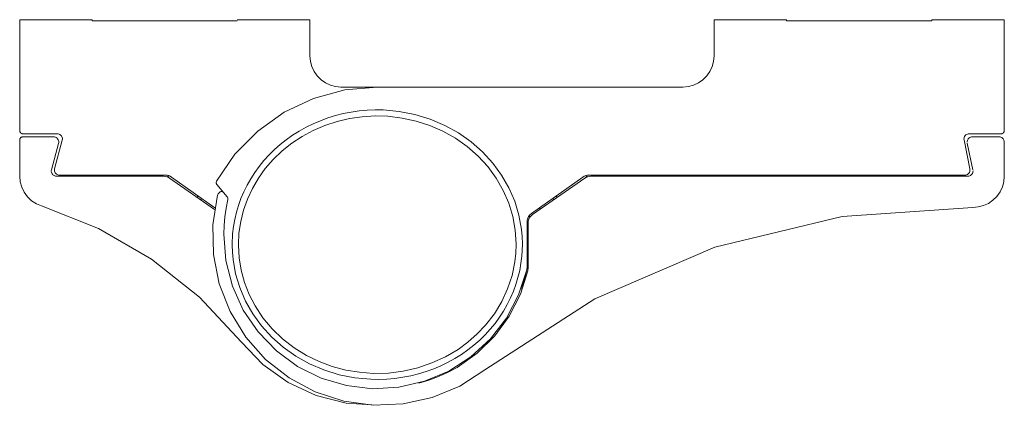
# Paper-space layout 'AD-02 DETAL MONTAŻU DRZWI' of a CAD drawing. Header units: millimetres. Extents: x 0 to 594, y 0 to 550.
# Tile 73 of 99: x 132 to 151, y 470 to 477. Entities that reach past the tile are written whole.
import ezdxf
from ezdxf.xclip import XClip

# ---------------------------------------------------------------- set-up
doc = ezdxf.new("R2010")
doc.units = ezdxf.units.MM
doc.header["$MEASUREMENT"] = 0
doc.header["$XCLIPFRAME"] = 0
doc.layers.add('A_stolarka_Nr_pióra__1', color=7, linetype='Continuous', lineweight=20)

# ---------------------------------------------------------------- blocks, each defined once
blk = doc.blocks.new('Rysunek_1_1', base_point=(-46422.798, -26825.258))
at = {"layer": 'A_stolarka_Nr_pióra__1', "color": 7, "linetype": 'Continuous', "lineweight": 20, "ltscale": 0.2}
for p, q in [((133.886, 477.265), (132.486, 477.265)), ((132.486, 477.265), (132.486, 475.125)), ((133.886, 477.245), (133.886, 477.265)), ((136.686, 477.245), (133.886, 477.245)), ((138.086, 477.265), (136.686, 477.265)), ((138.086, 477.265), (138.086, 476.565)), ((145.886, 477.265), (145.886, 476.565)), ((147.286, 477.265), (145.886, 477.265)), ((147.286, 477.265), (147.286, 477.245)), ((147.286, 477.245), (150.086, 477.245)), ((150.086, 477.265), (151.486, 477.265)), ((150.086, 477.245), (150.086, 477.265)), ((151.486, 477.265), (151.486, 475.125)), ((138.086, 476.565), (138.096, 476.461)), ((145.877, 476.461), (145.886, 476.565)), ((138.096, 476.461), (138.123, 476.36)), ((138.123, 476.36), (138.167, 476.265)), ((145.806, 476.265), (145.85, 476.36)), ((145.85, 476.36), (145.877, 476.461)), ((138.167, 476.265), (138.227, 476.179)), ((138.227, 476.179), (138.301, 476.105)), ((145.672, 476.105), (145.746, 476.179)), ((145.746, 476.179), (145.806, 476.265)), ((138.301, 476.105), (138.386, 476.045)), ((138.386, 476.045), (138.481, 476.001)), ((138.481, 476.001), (138.582, 475.974)), ((138.582, 475.974), (138.686, 475.965)), ((138.686, 475.965), (145.286, 475.965)), ((139.386, 475.965), (138.762, 475.91)), ((145.286, 475.965), (145.391, 475.974)), ((145.391, 475.974), (145.492, 476.001)), ((145.492, 476.001), (145.586, 476.045)), ((145.586, 476.045), (145.672, 476.105)), ((138.762, 475.91), (138.158, 475.746)), ((138.158, 475.746), (137.591, 475.479)), ((137.591, 475.479), (137.08, 475.116)), ((132.486, 475.125), (132.487, 475.115)), ((132.487, 475.115), (132.49, 475.104)), ((132.49, 475.104), (132.494, 475.095)), ((132.494, 475.095), (132.5, 475.086)), ((132.5, 475.086), (132.508, 475.079)), ((132.508, 475.079), (132.516, 475.073)), ((132.516, 475.073), (132.526, 475.069)), ((132.526, 475.001), (132.516, 474.997)), ((132.526, 475.069), (132.536, 475.066)), ((132.536, 475.004), (132.526, 475.001)), ((132.536, 475.066), (132.546, 475.065)), ((132.546, 475.005), (132.536, 475.004)), ((132.546, 475.065), (133.21, 475.065)), ((133.14, 475.005), (132.546, 475.005)), ((133.158, 475.003), (133.14, 475.005)), ((133.176, 474.998), (133.158, 475.003)), ((133.229, 475.063), (133.21, 475.065)), ((133.246, 475.058), (133.229, 475.063)), ((133.263, 475.05), (133.246, 475.058)), ((133.277, 475.039), (133.263, 475.05)), ((133.29, 475.026), (133.277, 475.039)), ((133.3, 475.01), (133.29, 475.026)), ((133.306, 474.993), (133.3, 475.01)), ((137.08, 475.116), (136.641, 474.669)), ((150.721, 475.014), (150.714, 474.998)), ((150.731, 475.028), (150.721, 475.014)), ((150.743, 475.041), (150.731, 475.028)), ((150.758, 475.051), (150.743, 475.041)), ((150.774, 475.059), (150.758, 475.051)), ((150.791, 475.063), (150.774, 475.059)), ((150.808, 475.065), (150.791, 475.063)), ((150.808, 475.065), (151.426, 475.065)), ((150.852, 475.003), (150.835, 474.999)), ((150.87, 475.005), (150.852, 475.003)), ((150.87, 475.005), (151.386, 475.005)), ((151.404, 475.003), (151.386, 475.005)), ((151.421, 474.999), (151.404, 475.003)), ((151.426, 475.065), (151.437, 475.066)), ((151.437, 475.066), (151.447, 475.069)), ((151.447, 475.069), (151.456, 475.073)), ((151.456, 475.073), (151.465, 475.079)), ((151.465, 475.079), (151.472, 475.086)), ((151.472, 475.086), (151.478, 475.095)), ((151.478, 475.095), (151.483, 475.104)), ((151.483, 475.104), (151.486, 475.115)), ((151.486, 475.115), (151.486, 475.125)), ((132.487, 474.955), (132.486, 474.945)), ((132.486, 474.945), (132.486, 474.245)), ((132.49, 474.965), (132.487, 474.955)), ((132.494, 474.975), (132.49, 474.965)), ((132.5, 474.983), (132.494, 474.975)), ((132.508, 474.991), (132.5, 474.983)), ((132.516, 474.997), (132.508, 474.991)), ((133.1, 474.371), (133.236, 474.879)), ((133.307, 474.939), (133.16, 474.391)), ((133.192, 474.99), (133.176, 474.998)), ((133.207, 474.979), (133.192, 474.99)), ((133.219, 474.966), (133.207, 474.979)), ((133.229, 474.95), (133.219, 474.966)), ((133.236, 474.933), (133.229, 474.95)), ((133.239, 474.915), (133.236, 474.933)), ((133.236, 474.879), (133.239, 474.897)), ((133.239, 474.897), (133.239, 474.915)), ((133.31, 474.975), (133.306, 474.993)), ((133.307, 474.939), (133.31, 474.957)), ((133.31, 474.957), (133.31, 474.975)), ((150.71, 474.98), (150.708, 474.963)), ((150.708, 474.963), (150.71, 474.945)), ((150.714, 474.998), (150.71, 474.98)), ((150.823, 474.385), (150.71, 474.945)), ((150.771, 474.92), (150.77, 474.902)), ((150.775, 474.937), (150.771, 474.92)), ((150.881, 474.366), (150.772, 474.884)), ((150.782, 474.953), (150.775, 474.937)), ((150.792, 474.968), (150.782, 474.953)), ((150.804, 474.981), (150.792, 474.968)), ((150.819, 474.991), (150.804, 474.981)), ((150.835, 474.999), (150.819, 474.991)), ((151.436, 474.992), (151.421, 474.999)), ((151.451, 474.982), (151.436, 474.992)), ((151.463, 474.969), (151.451, 474.982)), ((151.473, 474.955), (151.463, 474.969)), ((151.48, 474.939), (151.473, 474.955)), ((151.485, 474.922), (151.48, 474.939)), ((151.486, 474.905), (151.485, 474.922)), ((151.486, 474.905), (151.486, 474.245)), ((136.641, 474.669), (136.286, 474.152)), ((132.486, 474.245), (132.496, 474.137)), ((133.1, 474.371), (133.097, 474.354)), ((133.097, 474.354), (133.097, 474.338)), ((133.097, 474.338), (133.1, 474.321)), ((133.1, 474.321), (133.105, 474.306)), ((133.105, 474.306), (133.113, 474.291)), ((133.113, 474.291), (133.123, 474.278)), ((133.123, 474.278), (133.135, 474.266)), ((133.135, 474.266), (133.149, 474.257)), ((133.149, 474.257), (133.164, 474.25)), ((133.16, 474.391), (133.157, 474.374)), ((133.157, 474.374), (133.157, 474.358)), ((133.157, 474.358), (133.16, 474.341)), ((133.16, 474.341), (133.165, 474.326)), ((133.164, 474.25), (133.18, 474.246)), ((133.165, 474.326), (133.173, 474.311)), ((133.173, 474.311), (133.183, 474.298)), ((133.18, 474.246), (133.197, 474.245)), ((133.183, 474.298), (133.195, 474.286)), ((133.195, 474.286), (133.209, 474.277)), ((133.197, 474.245), (135.264, 474.245)), ((133.209, 474.277), (133.224, 474.27)), ((133.224, 474.27), (133.24, 474.266)), ((133.24, 474.266), (133.257, 474.265)), ((133.257, 474.265), (135.303, 474.265)), ((135.218, 474.245), (135.247, 474.265)), ((135.294, 474.243), (135.264, 474.245)), ((135.324, 474.236), (135.294, 474.243)), ((135.333, 474.263), (135.303, 474.265)), ((135.363, 474.256), (135.333, 474.263)), ((135.333, 474.233), (135.365, 474.255)), ((135.392, 474.244), (135.363, 474.256)), ((135.418, 474.228), (135.392, 474.244)), ((143.381, 474.244), (143.354, 474.228)), ((143.409, 474.256), (143.381, 474.244)), ((143.44, 474.233), (143.408, 474.255)), ((143.439, 474.263), (143.409, 474.256)), ((143.47, 474.265), (143.439, 474.263)), ((143.479, 474.243), (143.449, 474.236)), ((150.724, 474.265), (143.47, 474.265)), ((143.509, 474.245), (143.479, 474.243)), ((150.783, 474.245), (143.509, 474.245)), ((143.554, 474.245), (143.526, 474.265)), ((150.724, 474.265), (150.742, 474.266)), ((150.742, 474.266), (150.759, 474.271)), ((150.759, 474.271), (150.775, 474.279)), ((150.775, 474.279), (150.789, 474.289)), ((150.783, 474.245), (150.801, 474.246)), ((150.789, 474.289), (150.802, 474.302)), ((150.801, 474.246), (150.818, 474.251)), ((150.802, 474.302), (150.812, 474.316)), ((150.812, 474.316), (150.819, 474.332)), ((150.818, 474.251), (150.834, 474.259)), ((150.819, 474.332), (150.823, 474.349)), ((150.824, 474.367), (150.823, 474.385)), ((150.823, 474.349), (150.824, 474.367)), ((150.834, 474.259), (150.848, 474.269)), ((150.848, 474.269), (150.861, 474.282)), ((150.861, 474.282), (150.871, 474.297)), ((150.871, 474.297), (150.878, 474.313)), ((150.878, 474.313), (150.882, 474.33)), ((150.882, 474.33), (150.883, 474.348)), ((151.477, 474.14), (151.486, 474.245)), ((132.496, 474.137), (132.525, 474.032)), ((135.352, 474.225), (135.324, 474.236)), ((135.378, 474.209), (135.352, 474.225)), ((135.378, 474.209), (136.248, 473.604)), ((135.418, 474.228), (136.253, 473.637)), ((136.28, 474.133), (136.279, 474.123)), ((136.279, 474.123), (136.28, 474.112)), ((136.282, 474.143), (136.28, 474.133)), ((136.28, 474.112), (136.282, 474.102)), ((136.286, 474.152), (136.282, 474.143)), ((136.282, 474.102), (136.287, 474.093)), ((136.287, 474.093), (136.293, 474.084)), ((136.491, 473.848), (136.293, 474.084)), ((143.354, 474.228), (142.361, 473.525)), ((143.395, 474.209), (142.382, 473.505)), ((143.421, 474.225), (143.395, 474.209)), ((143.449, 474.236), (143.421, 474.225)), ((151.45, 474.038), (151.477, 474.14)), ((132.525, 474.032), (132.573, 473.935)), ((132.573, 473.935), (132.637, 473.847)), ((135.906, 473.842), (135.935, 473.862)), ((136.304, 473.877), (136.214, 473.308)), ((136.31, 473.893), (136.304, 473.877)), ((136.318, 473.908), (136.31, 473.893)), ((136.328, 473.921), (136.318, 473.908)), ((136.34, 473.932), (136.328, 473.921)), ((136.355, 473.941), (136.34, 473.932)), ((136.37, 473.948), (136.355, 473.941)), ((136.387, 473.952), (136.37, 473.948)), ((136.403, 473.953), (136.387, 473.952)), ((142.867, 473.842), (142.838, 473.862)), ((151.343, 473.856), (151.404, 473.942)), ((151.404, 473.942), (151.45, 474.038)), ((132.637, 473.847), (132.716, 473.773)), ((132.716, 473.773), (132.808, 473.714)), ((132.808, 473.714), (132.908, 473.672)), ((134.008, 473.238), (132.908, 473.672)), ((135.972, 473.796), (136.001, 473.816)), ((136.504, 473.796), (136.47, 473.63)), ((136.497, 473.839), (136.491, 473.848)), ((136.502, 473.829), (136.497, 473.839)), ((136.505, 473.818), (136.502, 473.829)), ((136.504, 473.796), (136.505, 473.807)), ((136.505, 473.807), (136.505, 473.818)), ((142.801, 473.796), (142.772, 473.816)), ((150.982, 473.653), (151.085, 473.679)), ((151.085, 473.679), (151.181, 473.722)), ((151.181, 473.722), (151.268, 473.782)), ((151.268, 473.782), (151.343, 473.856)), ((136.47, 473.63), (136.446, 473.463)), ((142.332, 473.5), (142.308, 473.47)), ((142.325, 473.48), (142.324, 473.491)), ((142.326, 473.47), (142.325, 473.48)), ((142.361, 473.525), (142.332, 473.5)), ((142.357, 473.484), (142.336, 473.46)), ((142.382, 473.505), (142.357, 473.484)), ((142.521, 473.629), (142.519, 473.637)), ((142.522, 473.62), (142.521, 473.629)), ((142.524, 473.612), (142.522, 473.62)), ((142.525, 473.604), (142.524, 473.612)), ((150.877, 473.645), (148.357, 473.471)), ((150.877, 473.645), (150.982, 473.653)), ((136.214, 473.308), (136.225, 472.733)), ((136.431, 473.294), (136.427, 473.125)), ((136.446, 473.463), (136.431, 473.294)), ((142.28, 473.399), (142.276, 473.361)), ((142.276, 472.487), (142.276, 473.361)), ((142.291, 473.436), (142.28, 473.399)), ((142.308, 473.47), (142.291, 473.436)), ((142.299, 473.372), (142.296, 473.34)), ((142.296, 472.467), (142.296, 473.34)), ((142.307, 473.404), (142.299, 473.372)), ((142.319, 473.433), (142.307, 473.404)), ((142.336, 473.46), (142.319, 473.433)), ((142.327, 473.46), (142.326, 473.47)), ((142.329, 473.449), (142.327, 473.46)), ((148.357, 473.471), (145.903, 472.877)), ((135.032, 472.645), (134.008, 473.238)), ((136.427, 473.125), (136.467, 472.618)), ((136.586, 472.925), (136.586, 472.917)), ((136.707, 472.925), (136.707, 472.918)), ((142.065, 472.925), (142.065, 472.94)), ((142.186, 472.925), (142.186, 472.941)), ((136.225, 472.733), (136.338, 472.168)), ((145.903, 472.877), (143.582, 471.88)), ((135.958, 471.909), (135.032, 472.645)), ((136.467, 472.618), (136.593, 472.126)), ((142.27, 472.437), (142.296, 472.563)), ((142.115, 471.959), (142.271, 472.442)), ((142.148, 471.971), (142.291, 472.422)), ((142.238, 472.312), (142.27, 472.437)), ((142.271, 472.442), (142.274, 472.453)), ((142.274, 472.453), (142.275, 472.465)), ((142.275, 472.465), (142.276, 472.476)), ((142.276, 472.476), (142.276, 472.487)), ((142.291, 472.422), (142.294, 472.433)), ((142.294, 472.433), (142.295, 472.445)), ((142.295, 472.445), (142.296, 472.456)), ((142.296, 472.456), (142.296, 472.467)), ((136.338, 472.168), (136.548, 471.633)), ((142.158, 472.066), (142.201, 472.188)), ((142.201, 472.188), (142.238, 472.312)), ((136.593, 472.126), (136.802, 471.663)), ((141.933, 471.548), (142.148, 471.971)), ((136.765, 471.044), (135.958, 471.909)), ((143.582, 471.88), (141.462, 470.507)), ((141.879, 471.509), (142.115, 471.959)), ((136.548, 471.633), (136.849, 471.142)), ((136.802, 471.663), (137.087, 471.242)), ((141.569, 471.106), (141.879, 471.509)), ((141.654, 471.166), (141.933, 471.548)), ((137.087, 471.242), (137.439, 470.876)), ((136.765, 471.044), (137.18, 470.614)), ((136.849, 471.142), (137.231, 470.712)), ((141.195, 470.762), (141.569, 471.106)), ((141.317, 470.833), (141.654, 471.166)), ((137.439, 470.876), (137.849, 470.575)), ((140.93, 470.558), (141.317, 470.833)), ((137.231, 470.712), (137.684, 470.356)), ((140.768, 470.487), (141.195, 470.762)), ((137.18, 470.614), (137.668, 470.267)), ((137.849, 470.575), (138.305, 470.35)), ((140.299, 470.289), (140.768, 470.487)), ((140.569, 470.381), (140.753, 470.464)), ((140.753, 470.464), (140.93, 470.558)), ((140.978, 470.196), (141.462, 470.507)), ((137.668, 470.267), (138.21, 470.015)), ((137.684, 470.356), (138.191, 470.085)), ((138.305, 470.35), (138.792, 470.205)), ((139.804, 470.175), (140.299, 470.289)), ((140.186, 470.255), (140.38, 470.311)), ((140.38, 470.311), (140.569, 470.381)), ((138.191, 470.085), (138.739, 469.907)), ((138.792, 470.205), (139.297, 470.146)), ((139.297, 470.146), (139.804, 470.175)), ((140.446, 469.976), (140.978, 470.196)), ((138.21, 470.015), (138.789, 469.866)), ((138.739, 469.907), (139.309, 469.829)), ((139.884, 469.852), (140.446, 469.976)), ((138.789, 469.866), (139.386, 469.826)), ((139.309, 469.829), (139.884, 469.852))]:
    blk.add_line(p, q, dxfattribs=at)
at = {"layer": 'A_stolarka_Nr_pióra__1', "color": 7, "linetype": 'Continuous', "lineweight": 20, "ltscale": 0.2, "flags": 128}
for points in [[(142.186, 472.941), (142.181, 473.08), (142.169, 473.218), (142.119, 473.493), (142.038, 473.761), (141.926, 474.02), (141.784, 474.267), (141.614, 474.5), (141.418, 474.715), (141.196, 474.909), (140.952, 475.081), (140.688, 475.227), (140.408, 475.346), (140.114, 475.436), (139.811, 475.495), (139.502, 475.523), (139.346, 475.525), (139.191, 475.519), (139.036, 475.505), (138.883, 475.483), (138.731, 475.453), (138.581, 475.415), (138.434, 475.37), (138.29, 475.317), (138.149, 475.257), (138.013, 475.19), (137.88, 475.117), (137.753, 475.037), (137.631, 474.95), (137.514, 474.858), (137.403, 474.76), (137.298, 474.657), (137.199, 474.549), (137.108, 474.436), (137.023, 474.319), (136.945, 474.198), (136.875, 474.074), (136.811, 473.946), (136.756, 473.816), (136.708, 473.683), (136.668, 473.549), (136.636, 473.412), (136.612, 473.275), (136.596, 473.137), (136.586, 472.925)], [(140.65, 475.115), (140.398, 475.225), (140.136, 475.309), (139.867, 475.368), (139.593, 475.401), (139.345, 475.408), (139.097, 475.394), (138.85, 475.358), (138.611, 475.302), (138.377, 475.225), (138.152, 475.129), (137.937, 475.013), (137.738, 474.882), (137.552, 474.734), (137.38, 474.571), (137.226, 474.393), (137.092, 474.206), (136.976, 474.008), (136.88, 473.8), (136.805, 473.588), (136.751, 473.37), (136.718, 473.148), (136.707, 472.925)], [(142.065, 472.94), (142.048, 473.205), (142.001, 473.467), (141.924, 473.723), (141.816, 473.971), (141.68, 474.208), (141.518, 474.43), (141.331, 474.633), (141.123, 474.816), (140.895, 474.978), (140.65, 475.115)], [(136.586, 472.917), (136.591, 472.778), (136.603, 472.64), (136.652, 472.365), (136.732, 472.097), (136.843, 471.837), (136.984, 471.59), (137.153, 471.357), (137.349, 471.141), (137.57, 470.946), (137.813, 470.774), (138.077, 470.627), (138.357, 470.507), (138.65, 470.416), (138.953, 470.356), (139.262, 470.327), (139.417, 470.325), (139.573, 470.331), (139.727, 470.344), (139.881, 470.366), (140.033, 470.395), (140.183, 470.432), (140.33, 470.477), (140.475, 470.529), (140.615, 470.589), (140.752, 470.655), (140.885, 470.729), (141.013, 470.808), (141.135, 470.894), (141.252, 470.986), (141.364, 471.084), (141.469, 471.187), (141.568, 471.295), (141.66, 471.407), (141.745, 471.524), (141.823, 471.645), (141.894, 471.769), (141.958, 471.896), (142.014, 472.026), (142.062, 472.159), (142.102, 472.293), (142.135, 472.429), (142.16, 472.567), (142.176, 472.705), (142.186, 472.925)], [(136.707, 472.918), (136.721, 472.673), (136.761, 472.432), (136.826, 472.195), (136.915, 471.966), (137.029, 471.746), (137.181, 471.515), (137.359, 471.301), (137.561, 471.107), (137.783, 470.935), (138.024, 470.786), (138.265, 470.669), (138.517, 470.576), (138.777, 470.506), (139.044, 470.462), (139.314, 470.442), (139.602, 470.449), (139.888, 470.485), (140.169, 470.55), (140.44, 470.642), (140.7, 470.761), (140.945, 470.905), (141.137, 471.046), (141.316, 471.202), (141.478, 471.374), (141.646, 471.592), (141.788, 471.826), (141.902, 472.073), (141.987, 472.33), (142.041, 472.595), (142.059, 472.759), (142.065, 472.925)]]:
    blk.add_lwpolyline(points, dxfattribs=at)

psp = doc.layouts.new('AD-02 DETAL MONTAŻU DRZWI')

# ---------------------------------------------------------------- block references
at = {"color": 37, "linetype": 'Continuous', "lineweight": 5, "true_color": 0x656532}
ref = psp.add_blockref('Rysunek_1_1', (-46422.798, -26825.258), dxfattribs=at)
XClip(ref).set_block_clipping_path([(39.90003743, 274.842170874), (528.4304887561, 524.007291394)])

doc.saveas('drawing.dxf')
